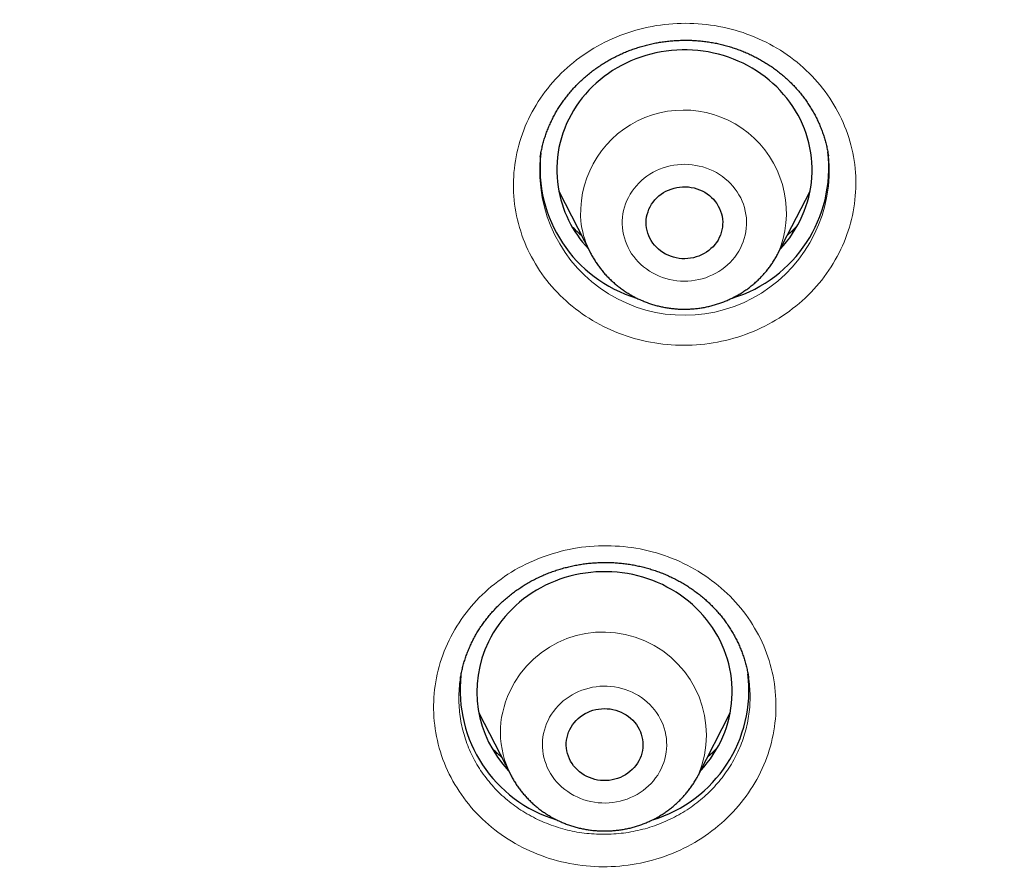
# Model space of a CAD drawing. Header units: millimetres. Extents: x 8 to 450, y 12 to 574.
# Tile 180 of 256: x 236 to 247, y 513 to 523. Entities that reach past the tile are written whole.
import ezdxf

# ---------------------------------------------------------------- set-up
doc = ezdxf.new("R2010")
doc.units = ezdxf.units.MM

msp = doc.modelspace()

# ---------------------------------------------------------------- linework, layer by layer
at = {"color": 7, "linetype": 'Continuous', "lineweight": 30}
for p, q in [((241.887, 521.782), (241.887, 521.779)), ((245.273, 521.796), (245.273, 521.799)), ((242.105, 521.381), (242.478, 520.653)), ((244.684, 520.653), (245.057, 521.381)), ((240.949, 515.647), (240.948, 515.643)), ((244.334, 515.662), (244.334, 515.665)), ((241.166, 515.249), (241.54, 514.521)), ((243.746, 514.521), (244.119, 515.249)), ((241.541, 514.52), (241.54, 514.521)), ((243.746, 514.521), (243.745, 514.519))]:
    msp.add_line(p, q, dxfattribs=at)
at = {"color": 252, "linetype": 'Continuous', "lineweight": 0}
msp.add_line((241.546, 514.508), (241.541, 514.52), dxfattribs=at)
at = {"color": 7, "linetype": 'Continuous', "lineweight": 30, "flags": 128}
for points in [[(244.708, 520.701), (244.744, 520.74), (244.782, 520.786), (244.818, 520.833), (244.852, 520.882), (244.884, 520.932), (244.913, 520.983), (244.941, 521.036), (244.966, 521.089), (244.988, 521.143), (245.009, 521.198), (245.026, 521.254), (245.042, 521.31), (245.055, 521.367), (245.065, 521.425), (245.073, 521.483), (245.078, 521.541), (245.081, 521.599), (245.081, 521.657), (245.078, 521.715), (245.073, 521.773), (245.066, 521.831), (245.056, 521.889), (245.043, 521.946), (245.028, 522.002), (245.01, 522.058), (244.99, 522.113), (244.968, 522.168), (244.943, 522.221), (244.916, 522.273), (244.886, 522.325), (244.855, 522.375), (244.821, 522.424), (244.785, 522.471), (244.747, 522.517), (244.707, 522.562), (244.665, 522.605), (244.621, 522.646), (244.576, 522.685), (244.529, 522.723), (244.48, 522.759), (244.429, 522.793), (244.378, 522.825), (244.324, 522.855), (244.27, 522.883), (244.214, 522.908), (244.158, 522.932), (244.1, 522.953), (244.041, 522.972), (243.982, 522.989), (243.922, 523.003), (243.861, 523.015), (243.8, 523.025), (243.738, 523.032), (243.677, 523.037), (243.615, 523.04), (243.553, 523.04), (243.491, 523.038), (243.429, 523.033), (243.367, 523.026), (243.306, 523.016), (243.246, 523.005), (243.185, 522.99), (243.126, 522.974), (243.067, 522.955), (243.009, 522.934), (242.953, 522.911), (242.897, 522.885), (242.842, 522.857), (242.789, 522.828), (242.737, 522.796), (242.687, 522.762), (242.638, 522.727), (242.59, 522.689), (242.544, 522.65), (242.501, 522.608), (242.458, 522.566), (242.418, 522.521), (242.38, 522.475), (242.344, 522.428), (242.31, 522.379), (242.278, 522.329), (242.249, 522.278), (242.221, 522.226), (242.196, 522.173), (242.174, 522.118), (242.153, 522.063), (242.135, 522.007), (242.12, 521.951), (242.107, 521.894), (242.097, 521.837), (242.089, 521.779), (242.084, 521.721), (242.081, 521.662), (242.081, 521.604), (242.084, 521.546), (242.089, 521.488), (242.096, 521.43), (242.096, 521.43)], [(243.135, 520.948), (243.132, 520.98), (243.131, 521.012), (243.133, 521.044), (243.137, 521.076), (243.143, 521.107), (243.153, 521.138), (243.164, 521.168), (243.178, 521.197), (243.195, 521.225), (243.213, 521.252), (243.234, 521.277), (243.256, 521.301), (243.281, 521.323), (243.307, 521.344), (243.335, 521.362), (243.364, 521.379), (243.395, 521.393), (243.426, 521.405), (243.459, 521.415), (243.492, 521.423), (243.525, 521.428), (243.559, 521.431), (243.593, 521.431), (243.627, 521.429), (243.661, 521.424), (243.694, 521.417), (243.727, 521.408), (243.759, 521.397), (243.789, 521.383), (243.819, 521.367), (243.847, 521.349), (243.874, 521.329), (243.899, 521.307), (243.922, 521.284), (243.943, 521.259), (243.962, 521.233), (243.979, 521.205), (243.994, 521.176), (244.006, 521.146), (244.016, 521.115), (244.024, 521.084), (244.028, 521.052), (244.031, 521.021), (244.03, 520.989), (244.028, 520.957), (244.022, 520.925), (244.014, 520.894), (244.004, 520.863), (243.991, 520.834), (243.976, 520.805), (243.958, 520.778), (243.939, 520.752), (243.917, 520.727), (243.893, 520.704), (243.868, 520.683), (243.841, 520.663), (243.812, 520.646), (243.783, 520.63), (243.752, 520.617), (243.72, 520.606), (243.687, 520.597), (243.653, 520.591), (243.62, 520.587), (243.586, 520.585), (243.552, 520.586), (243.518, 520.59), (243.484, 520.595), (243.451, 520.603), (243.419, 520.614), (243.388, 520.626), (243.357, 520.641), (243.329, 520.658), (243.301, 520.677), (243.275, 520.698), (243.251, 520.72), (243.229, 520.745), (243.209, 520.77), (243.191, 520.798), (243.175, 520.826), (243.161, 520.855), (243.15, 520.886), (243.142, 520.917), (243.135, 520.948)], [(243.77, 514.569), (243.773, 514.572), (243.812, 514.616), (243.85, 514.663), (243.886, 514.71), (243.92, 514.759), (243.951, 514.809), (243.98, 514.861), (244.007, 514.913), (244.032, 514.967), (244.054, 515.021), (244.074, 515.076), (244.091, 515.132), (244.106, 515.189), (244.118, 515.246), (244.128, 515.303), (244.136, 515.361), (244.14, 515.419), (244.143, 515.478), (244.142, 515.536), (244.139, 515.594), (244.134, 515.652), (244.126, 515.71), (244.115, 515.767), (244.102, 515.824), (244.087, 515.881), (244.069, 515.936), (244.048, 515.991), (244.025, 516.045), (244, 516.099), (243.972, 516.151), (243.943, 516.202), (243.911, 516.252), (243.876, 516.3), (243.84, 516.348), (243.802, 516.393), (243.761, 516.438), (243.719, 516.48), (243.675, 516.521), (243.629, 516.561), (243.582, 516.598), (243.533, 516.633), (243.482, 516.667), (243.43, 516.699), (243.376, 516.728), (243.322, 516.756), (243.266, 516.781), (243.209, 516.804), (243.151, 516.825), (243.092, 516.844), (243.033, 516.86), (242.973, 516.874), (242.912, 516.885), (242.851, 516.895), (242.789, 516.902), (242.727, 516.906), (242.665, 516.908), (242.603, 516.908), (242.541, 516.905), (242.48, 516.9), (242.418, 516.892), (242.357, 516.882), (242.296, 516.87), (242.236, 516.856), (242.177, 516.839), (242.118, 516.819), (242.061, 516.798), (242.004, 516.774), (241.949, 516.748), (241.894, 516.72), (241.841, 516.69), (241.79, 516.658), (241.739, 516.624), (241.691, 516.588), (241.643, 516.55), (241.598, 516.51), (241.555, 516.469), (241.513, 516.426), (241.473, 516.381), (241.435, 516.335), (241.399, 516.287), (241.366, 516.238), (241.334, 516.188), (241.305, 516.137), (241.278, 516.084), (241.278, 516.084)], [(242.233, 515.052), (242.249, 515.081), (242.266, 515.108), (242.286, 515.134), (242.308, 515.159), (242.331, 515.182), (242.357, 515.203), (242.384, 515.222), (242.413, 515.24), (242.442, 515.255), (242.474, 515.268), (242.506, 515.279), (242.538, 515.288), (242.572, 515.294), (242.606, 515.298), (242.64, 515.299), (242.674, 515.298), (242.708, 515.295), (242.741, 515.289), (242.774, 515.281), (242.806, 515.27), (242.837, 515.258), (242.867, 515.243), (242.896, 515.226), (242.924, 515.207), (242.949, 515.186), (242.973, 515.163), (242.996, 515.139), (243.016, 515.113), (243.034, 515.086), (243.049, 515.057), (243.063, 515.028), (243.074, 514.998), (243.082, 514.967), (243.088, 514.935), (243.092, 514.903), (243.093, 514.871), (243.091, 514.839), (243.087, 514.807), (243.08, 514.776), (243.071, 514.745), (243.059, 514.715), (243.045, 514.686), (243.028, 514.658), (243.01, 514.631), (242.989, 514.606), (242.966, 514.582), (242.941, 514.56), (242.915, 514.54), (242.887, 514.521), (242.858, 514.505), (242.828, 514.491), (242.796, 514.479), (242.764, 514.469), (242.73, 514.462), (242.697, 514.456), (242.663, 514.454), (242.629, 514.454), (242.595, 514.456), (242.561, 514.46), (242.528, 514.467), (242.495, 514.477), (242.464, 514.488), (242.433, 514.502), (242.403, 514.518), (242.375, 514.536), (242.349, 514.556), (242.324, 514.578), (242.301, 514.602), (242.279, 514.627), (242.26, 514.653), (242.244, 514.681), (242.229, 514.71), (242.217, 514.74), (242.207, 514.77), (242.2, 514.802), (242.195, 514.833), (242.193, 514.865), (242.193, 514.897), (242.196, 514.929), (242.202, 514.961), (242.21, 514.992), (242.22, 515.022), (242.233, 515.052)]]:
    msp.add_lwpolyline(points, dxfattribs=at)
at = {"color": 252, "linetype": 'Continuous', "lineweight": 0, "flags": 128}
for points in [[(244.304, 521.106), (244.296, 521.146), (244.287, 521.186), (244.274, 521.225), (244.259, 521.263), (244.242, 521.3), (244.222, 521.336), (244.201, 521.371), (244.177, 521.405), (244.151, 521.438), (244.123, 521.469), (244.093, 521.498), (244.061, 521.526), (244.027, 521.552), (243.992, 521.575), (243.956, 521.597), (243.918, 521.617), (243.879, 521.635), (243.839, 521.65), (243.798, 521.664), (243.756, 521.675), (243.714, 521.683), (243.671, 521.689), (243.628, 521.693), (243.585, 521.695), (243.542, 521.694), (243.498, 521.69), (243.456, 521.684), (243.413, 521.676), (243.371, 521.666), (243.33, 521.653), (243.29, 521.638), (243.251, 521.621), (243.213, 521.601), (243.176, 521.58), (243.141, 521.556), (243.107, 521.531), (243.075, 521.503), (243.045, 521.474), (243.016, 521.444), (242.99, 521.411), (242.965, 521.378), (242.943, 521.343), (242.923, 521.307), (242.905, 521.27), (242.89, 521.232), (242.877, 521.193), (242.867, 521.153), (242.859, 521.113), (242.854, 521.073), (242.851, 521.032), (242.851, 520.992), (242.853, 520.951), (242.858, 520.911), (242.865, 520.87), (242.875, 520.831), (242.888, 520.792), (242.903, 520.754), (242.92, 520.716), (242.939, 520.68), (242.961, 520.645), (242.985, 520.611), (243.011, 520.579), (243.039, 520.548), (243.069, 520.518), (243.101, 520.491), (243.135, 520.465), (243.17, 520.441), (243.206, 520.419), (243.244, 520.399), (243.283, 520.382), (243.323, 520.366), (243.364, 520.353), (243.406, 520.342), (243.448, 520.333), (243.491, 520.327), (243.534, 520.323), (243.577, 520.322), (243.62, 520.323), (243.663, 520.326), (243.706, 520.332), (243.749, 520.34), (243.79, 520.351), (243.832, 520.363), (243.872, 520.379), (243.911, 520.396), (243.949, 520.415), (243.986, 520.437), (244.021, 520.46), (244.055, 520.486), (244.087, 520.513), (244.117, 520.542), (244.146, 520.573), (244.172, 520.605), (244.196, 520.639), (244.219, 520.674), (244.239, 520.71), (244.256, 520.747), (244.272, 520.785), (244.284, 520.824), (244.295, 520.863), (244.303, 520.903), (244.308, 520.944), (244.311, 520.984), (244.311, 521.025), (244.309, 521.065), (244.304, 521.106)], [(243.307, 514.591), (243.324, 514.629), (243.338, 514.667), (243.35, 514.706), (243.36, 514.746), (243.367, 514.786), (243.371, 514.826), (243.373, 514.867), (243.372, 514.908), (243.369, 514.948), (243.363, 514.989), (243.355, 515.029), (243.344, 515.068), (243.331, 515.107), (243.315, 515.145), (243.297, 515.181), (243.277, 515.217), (243.254, 515.252), (243.229, 515.285), (243.202, 515.317), (243.174, 515.348), (243.143, 515.376), (243.111, 515.403), (243.076, 515.429), (243.041, 515.452), (243.004, 515.473), (242.966, 515.492), (242.926, 515.509), (242.886, 515.524), (242.845, 515.536), (242.803, 515.546), (242.76, 515.554), (242.717, 515.559), (242.674, 515.562), (242.631, 515.563), (242.588, 515.561), (242.545, 515.556), (242.502, 515.55), (242.46, 515.541), (242.418, 515.529), (242.377, 515.516), (242.337, 515.5), (242.299, 515.482), (242.261, 515.462), (242.225, 515.439), (242.19, 515.415), (242.157, 515.389), (242.125, 515.361), (242.096, 515.331), (242.068, 515.3), (242.042, 515.267), (242.019, 515.233), (241.997, 515.198), (241.978, 515.161), (241.961, 515.124), (241.947, 515.086), (241.935, 515.046), (241.926, 515.007), (241.919, 514.967), (241.914, 514.926), (241.912, 514.886), (241.913, 514.845), (241.916, 514.804), (241.922, 514.764), (241.93, 514.724), (241.941, 514.685), (241.955, 514.646), (241.97, 514.608), (241.988, 514.571), (242.009, 514.535), (242.031, 514.501), (242.056, 514.467), (242.083, 514.435), (242.112, 514.405), (242.142, 514.376), (242.175, 514.349), (242.209, 514.324), (242.244, 514.301), (242.281, 514.28), (242.32, 514.261), (242.359, 514.244), (242.399, 514.229), (242.441, 514.217), (242.483, 514.207), (242.525, 514.199), (242.568, 514.193), (242.611, 514.191), (242.655, 514.19), (242.698, 514.192), (242.741, 514.196), (242.784, 514.203), (242.826, 514.212), (242.867, 514.223), (242.908, 514.237), (242.948, 514.253), (242.987, 514.271), (243.024, 514.291), (243.06, 514.313), (243.095, 514.338), (243.128, 514.364), (243.16, 514.392), (243.19, 514.421), (243.217, 514.452), (243.243, 514.485), (243.267, 514.519), (243.288, 514.555), (243.307, 514.591)]]:
    msp.add_lwpolyline(points, dxfattribs=at)
at = {"color": 252, "linetype": 'Continuous', "lineweight": 0}
for centre, radius, start, end in [((243.57, 521.124), 1.209, 336.725, 186.4116), ((243.581, 521.622), 1.701, 174.6802, 5.8858), ((243.456, 521.156), 1.1, 188.741, 207.2156), ((242.627, 514.987), 1.212, 337.3966, 155.0074), ((242.508, 515.021), 1.089, 153.9663, 207.3019)]:
    msp.add_arc(centre, radius, start, end, dxfattribs=at)
at = {"color": 7, "linetype": 'Continuous', "lineweight": 30}
for centre, radius, start, end in [((243.48, 521.651), 1.596, 173.6527, 253.1582), ((243.682, 521.65), 1.595, 286.7323, 6.8978), ((243.453, 521.643), 1.374, 188.9159, 223.289), ((242.489, 515.498), 1.346, 154.1455, 223.6262), ((242.541, 515.519), 1.596, 173.6919, 253.1293), ((242.744, 515.518), 1.595, 286.8081, 6.8078)]:
    msp.add_arc(centre, radius, start, end, dxfattribs=at)
at = {"color": 252, "linetype": 'Continuous', "lineweight": 0}
for points, knots in [([(184.507, 521.087), (184.52, 521.864), (184.549, 523.476), (184.777, 525.915), (185.147, 528.396), (185.668, 530.852), (186.334, 533.278), (187.143, 535.665), (188.094, 538.005), (189.183, 540.291), (190.406, 542.517), (191.761, 544.674), (193.242, 546.757), (194.845, 548.759), (196.564, 550.673), (198.396, 552.493), (200.333, 554.214), (202.37, 555.83), (204.5, 557.336), (206.716, 558.728), (209.012, 560), (211.38, 561.15), (213.814, 562.173), (216.304, 563.067), (218.844, 563.827), (221.425, 564.453), (224.04, 564.942), (226.679, 565.292), (229.335, 565.502), (232, 565.573), (234.665, 565.502), (237.321, 565.292), (239.96, 564.942), (242.575, 564.453), (245.156, 563.827), (247.696, 563.067), (250.186, 562.173), (252.62, 561.15), (254.988, 560), (257.284, 558.728), (259.5, 557.336), (261.63, 555.83), (263.667, 554.214), (265.604, 552.493), (267.436, 550.673), (269.155, 548.759), (270.758, 546.757), (272.239, 544.674), (273.594, 542.517), (274.817, 540.291), (275.906, 538.005), (276.857, 535.665), (277.666, 533.278), (278.332, 530.852), (278.853, 528.396), (279.223, 525.915), (279.451, 523.476), (279.48, 521.864), (279.493, 521.087)], [0, 0, 0, 0, 0.016672, 0.034573, 0.052474, 0.070375, 0.088276, 0.106177, 0.124078, 0.141979, 0.15988, 0.177781, 0.195682, 0.213583, 0.231484, 0.249385, 0.267286, 0.285187, 0.303088, 0.320989, 0.33889, 0.356791, 0.374692, 0.392593, 0.410494, 0.428395, 0.446296, 0.464197, 0.482098, 0.499999, 0.5179, 0.535801, 0.553702, 0.571603, 0.589504, 0.607405, 0.625306, 0.643207, 0.661109, 0.67901, 0.696911, 0.714812, 0.732713, 0.750614, 0.768515, 0.786416, 0.804317, 0.822218, 0.840119, 0.85802, 0.875921, 0.893822, 0.911723, 0.929624, 0.947525, 0.965426, 0.983327, 1, 1, 1, 1]), ([(245.575, 521.74), (245.594, 521.616), (245.599, 521.493), (245.585, 521.246), (245.565, 521.122), (245.5, 520.882), (245.455, 520.766), (245.342, 520.542), (245.273, 520.434), (245.037, 520.136), (244.836, 519.966), (244.385, 519.712), (244.131, 519.626), (243.741, 519.571), (243.607, 519.565), (243.345, 519.577), (243.215, 519.595), (242.96, 519.655), (242.834, 519.697), (242.598, 519.802), (242.485, 519.865), (242.273, 520.014), (242.176, 520.097), (242, 520.279), (241.921, 520.38), (241.787, 520.593), (241.731, 520.704), (241.644, 520.937), (241.611, 521.059), (241.574, 521.304), (241.568, 521.43), (241.582, 521.677), (241.602, 521.799), (241.667, 522.04), (241.713, 522.158), (241.826, 522.38), (241.894, 522.487), (242.054, 522.687), (242.142, 522.779), (242.337, 522.944), (242.445, 523.019), (242.672, 523.147), (242.791, 523.199), (243.039, 523.283), (243.169, 523.314), (243.558, 523.368), (243.828, 523.356), (244.335, 523.236), (244.579, 523.128), (244.894, 522.908), (244.993, 522.823), (245.169, 522.64), (245.246, 522.541), (245.381, 522.328), (245.437, 522.215), (245.524, 521.983), (245.556, 521.863), (245.575, 521.74)], [0, 0, 0, 0, 0.03125, 0.03125, 0.0625, 0.0625, 0.09375, 0.09375, 0.125, 0.125, 0.1875, 0.1875, 0.25, 0.25, 0.28125, 0.28125, 0.3125, 0.3125, 0.34375, 0.34375, 0.375, 0.375, 0.40625, 0.40625, 0.4375, 0.4375, 0.46875, 0.46875, 0.5, 0.5, 0.53125, 0.53125, 0.5625, 0.5625, 0.59375, 0.59375, 0.625, 0.625, 0.65625, 0.65625, 0.6875, 0.6875, 0.71875, 0.71875, 0.75, 0.75, 0.8125, 0.8125, 0.875, 0.875, 0.90625, 0.90625, 0.9375, 0.9375, 0.96875, 0.96875, 1, 1, 1, 1]), ([(242.373, 520.858), (242.356, 520.872), (242.321, 520.902), (242.285, 520.937), (242.265, 520.958), (242.262, 520.961)], [0, 0, 0, 0, 0.434429, 0.910669, 1, 1, 1, 1]), ([(244.902, 520.965), (244.886, 520.95), (244.853, 520.917), (244.816, 520.883), (244.794, 520.865), (244.791, 520.863)], [0, 0, 0, 0, 0.449101, 0.930088, 1, 1, 1, 1]), ([(244.475, 514.552), (244.42, 514.438), (244.354, 514.332), (244.2, 514.132), (244.112, 514.037), (243.919, 513.868), (243.815, 513.793), (243.591, 513.662), (243.471, 513.607), (243.102, 513.476), (242.836, 513.434), (242.312, 513.449), (242.049, 513.506), (241.691, 513.658), (241.575, 513.72), (241.362, 513.864), (241.264, 513.944), (241.084, 514.124), (241.003, 514.223), (240.865, 514.432), (240.807, 514.542), (240.714, 514.775), (240.681, 514.894), (240.639, 515.136), (240.63, 515.261), (240.64, 515.508), (240.657, 515.63), (240.717, 515.87), (240.761, 515.989), (240.87, 516.215), (240.938, 516.324), (241.092, 516.524), (241.178, 516.617), (241.372, 516.786), (241.478, 516.863), (241.701, 516.993), (241.819, 517.047), (242.068, 517.135), (242.195, 517.167), (242.454, 517.208), (242.587, 517.216), (242.85, 517.208), (242.98, 517.193), (243.236, 517.137), (243.363, 517.097), (243.72, 516.945), (243.939, 516.798), (244.296, 516.44), (244.438, 516.225), (244.576, 515.88), (244.61, 515.759), (244.652, 515.516), (244.66, 515.393), (244.651, 515.146), (244.633, 515.022), (244.573, 514.782), (244.53, 514.666), (244.475, 514.552)], [0, 0, 0, 0, 0.03125, 0.03125, 0.0625, 0.0625, 0.09375, 0.09375, 0.125, 0.125, 0.1875, 0.1875, 0.25, 0.25, 0.28125, 0.28125, 0.3125, 0.3125, 0.34375, 0.34375, 0.375, 0.375, 0.40625, 0.40625, 0.4375, 0.4375, 0.46875, 0.46875, 0.5, 0.5, 0.53125, 0.53125, 0.5625, 0.5625, 0.59375, 0.59375, 0.625, 0.625, 0.65625, 0.65625, 0.6875, 0.6875, 0.71875, 0.71875, 0.75, 0.75, 0.8125, 0.8125, 0.875, 0.875, 0.90625, 0.90625, 0.9375, 0.9375, 0.96875, 0.96875, 1, 1, 1, 1]), ([(240.948, 515.643), (240.946, 515.635), (240.938, 515.59), (240.932, 515.506), (240.929, 515.395), (240.935, 515.286), (240.948, 515.178), (240.969, 515.072), (240.998, 514.967), (241.034, 514.864), (241.077, 514.764), (241.128, 514.667), (241.185, 514.573), (241.25, 514.484), (241.32, 514.398), (241.396, 514.317), (241.478, 514.242), (241.566, 514.171), (241.658, 514.107), (241.755, 514.048), (241.856, 513.996), (241.96, 513.95), (242.068, 513.911), (242.178, 513.878), (242.29, 513.853), (242.404, 513.835), (242.519, 513.825), (242.634, 513.821), (242.75, 513.825), (242.865, 513.836), (242.978, 513.854), (243.091, 513.88), (243.201, 513.912), (243.309, 513.952), (243.414, 513.998), (243.515, 514.05), (243.612, 514.109), (243.705, 514.174), (243.793, 514.245), (243.876, 514.321), (243.953, 514.401), (244.024, 514.487), (244.089, 514.577), (244.148, 514.671), (244.181, 514.736), (244.198, 514.768)], [0, 0, 0, 0, 0.0053288, 0.0299663, 0.0545732, 0.0781607, 0.1018289, 0.1255244, 0.1491925, 0.1727801, 0.1963691, 0.2200387, 0.2437357, 0.2674053, 0.2909943, 0.3145832, 0.3382526, 0.3619494, 0.3856188, 0.4092077, 0.4327944, 0.4564617, 0.4801564, 0.5038237, 0.5274104, 0.5509938, 0.5746577, 0.5983489, 0.6220127, 0.6455961, 0.6691758, 0.6928361, 0.7165237, 0.740184, 0.7637637, 0.787341, 0.8109988, 0.834684, 0.8583418, 0.881919, 0.9054816, 0.9291244, 0.9527946, 0.9764375, 1, 1, 1, 1]), ([(244.198, 514.768), (244.213, 514.801), (244.244, 514.868), (244.28, 514.971), (244.31, 515.075), (244.332, 515.182), (244.347, 515.289), (244.353, 515.397), (244.352, 515.505), (244.345, 515.594), (244.337, 515.646), (244.334, 515.662)], [0, 0, 0, 0, 0.118006, 0.236416, 0.354962, 0.473371, 0.591378, 0.709384, 0.827793, 0.946339, 1, 1, 1, 1]), ([(241.434, 514.728), (241.418, 514.741), (241.384, 514.77), (241.347, 514.805), (241.327, 514.827), (241.322, 514.831)], [0, 0, 0, 0, 0.402943, 0.8763035, 1, 1, 1, 1]), ([(243.965, 514.835), (243.949, 514.82), (243.917, 514.788), (243.88, 514.754), (243.858, 514.735), (243.854, 514.733)], [0, 0, 0, 0, 0.430063, 0.910561, 1, 1, 1, 1])]:
    msp.add_open_spline(points, degree=3, knots=knots, dxfattribs=at)
msp.add_open_spline([(186.501, 520.23), (186.501, 525.826), (188.87, 537.018), (198.99, 551.249), (214.135, 560.759), (232, 564.098), (249.865, 560.759), (265.01, 551.249), (275.13, 537.018), (277.499, 525.826), (277.499, 520.23)], degree=3, dxfattribs=at)
at = {"color": 7, "linetype": 'Continuous', "lineweight": 30}
for points, knots in [([(241.887, 521.782), (241.889, 521.794), (241.893, 521.825), (241.904, 521.875), (241.918, 521.932), (241.934, 521.989), (241.952, 522.045), (241.972, 522.1), (241.995, 522.154), (242.02, 522.208), (242.046, 522.261), (242.075, 522.312), (242.106, 522.363), (242.139, 522.413), (242.174, 522.462), (242.211, 522.509), (242.249, 522.555), (242.289, 522.6), (242.331, 522.643), (242.374, 522.685), (242.419, 522.725), (242.466, 522.764), (242.514, 522.802), (242.564, 522.837), (242.615, 522.871), (242.667, 522.904), (242.721, 522.934), (242.775, 522.962), (242.83, 522.989), (242.887, 523.014), (242.945, 523.037), (243.003, 523.057), (243.062, 523.076), (243.122, 523.093), (243.183, 523.108), (243.244, 523.121), (243.305, 523.132), (243.366, 523.14), (243.428, 523.147), (243.49, 523.151), (243.552, 523.153), (243.615, 523.154), (243.678, 523.152), (243.74, 523.148), (243.803, 523.141), (243.865, 523.133), (243.926, 523.123), (243.986, 523.111), (244.046, 523.096), (244.105, 523.08), (244.164, 523.061), (244.222, 523.041), (244.28, 523.018), (244.337, 522.994), (244.392, 522.967), (244.447, 522.939), (244.5, 522.909), (244.552, 522.877), (244.603, 522.844), (244.651, 522.809), (244.699, 522.772), (244.746, 522.733), (244.791, 522.693), (244.834, 522.652), (244.876, 522.609), (244.915, 522.565), (244.953, 522.519), (244.99, 522.472), (245.024, 522.424), (245.056, 522.374), (245.087, 522.324), (245.116, 522.272), (245.142, 522.22), (245.167, 522.166), (245.189, 522.112), (245.209, 522.057), (245.227, 522.002), (245.243, 521.946), (245.256, 521.889), (245.266, 521.839), (245.271, 521.808), (245.273, 521.796)], [0, 0, 0, 0, 0.008003, 0.020918, 0.033862, 0.0468117, 0.0597309, 0.072629, 0.0855118, 0.0983827, 0.1112452, 0.1241031, 0.1369604, 0.1498213, 0.1626896, 0.1755689, 0.1883802, 0.2011588, 0.2139029, 0.226643, 0.2394061, 0.2521867, 0.2649495, 0.2777296, 0.2905484, 0.3033389, 0.3160536, 0.328697, 0.3414141, 0.3541094, 0.3668137, 0.3795493, 0.3922949, 0.4049946, 0.4177359, 0.4305054, 0.4432172, 0.455812, 0.4683815, 0.4810075, 0.4937067, 0.50646, 0.519247, 0.5320468, 0.5448339, 0.5575841, 0.5702769, 0.5828925, 0.5954352, 0.6080138, 0.6206841, 0.633424, 0.6462139, 0.6590336, 0.6718623, 0.6846744, 0.6974476, 0.7101625, 0.722801, 0.7354042, 0.748148, 0.7609998, 0.7738668, 0.786657, 0.7993283, 0.8120482, 0.8248284, 0.8376203, 0.8504456, 0.8633303, 0.8761219, 0.8889827, 0.9018986, 0.9148168, 0.9276659, 0.9404545, 0.9533616, 0.9662669, 0.9791876, 0.9921436, 1, 1, 1, 1]), ([(242.372, 520.859), (242.365, 520.865), (242.343, 520.884), (242.306, 520.918), (242.277, 520.946), (242.262, 520.961), (242.262, 520.961)], [0, 0, 0, 0, 0.177551, 0.58614, 0.993913, 1, 1, 1, 1]), ([(244.903, 520.967), (244.892, 520.956), (244.867, 520.931), (244.831, 520.897), (244.804, 520.874), (244.792, 520.865)], [0, 0, 0, 0, 0.29519, 0.70653, 1, 1, 1, 1]), ([(242.478, 520.653), (242.478, 520.652), (242.486, 520.636), (242.503, 520.606), (242.53, 520.561), (242.559, 520.518), (242.589, 520.476), (242.622, 520.435), (242.656, 520.396), (242.692, 520.358), (242.73, 520.322), (242.769, 520.287), (242.81, 520.254), (242.852, 520.223), (242.896, 520.193), (242.941, 520.166), (242.987, 520.14), (243.034, 520.116), (243.083, 520.094), (243.132, 520.074), (243.182, 520.056), (243.233, 520.041), (243.285, 520.027), (243.337, 520.016), (243.389, 520.007), (243.442, 520), (243.496, 519.995), (243.549, 519.993), (243.603, 519.993), (243.656, 519.995), (243.71, 519.999), (243.763, 520.005), (243.816, 520.014), (243.868, 520.025), (243.92, 520.038), (243.971, 520.054), (244.021, 520.071), (244.071, 520.091), (244.12, 520.112), (244.167, 520.136), (244.214, 520.161), (244.259, 520.189), (244.303, 520.218), (244.346, 520.249), (244.387, 520.282), (244.427, 520.317), (244.465, 520.353), (244.501, 520.391), (244.536, 520.431), (244.569, 520.471), (244.6, 520.513), (244.629, 520.557), (244.656, 520.601), (244.674, 520.633), (244.682, 520.651), (244.683, 520.652)], [0, 0, 0, 0, 0.000781, 0.020087, 0.039408, 0.058745, 0.078099, 0.097471, 0.116861, 0.136271, 0.155699, 0.175146, 0.194612, 0.214097, 0.2336, 0.253121, 0.272659, 0.292214, 0.311784, 0.331369, 0.350967, 0.370579, 0.390202, 0.409836, 0.429479, 0.449131, 0.46879, 0.488455, 0.508124, 0.527797, 0.547471, 0.567146, 0.586821, 0.606493, 0.626162, 0.645826, 0.665484, 0.685134, 0.704776, 0.724407, 0.744027, 0.763635, 0.783229, 0.802808, 0.822371, 0.841917, 0.861445, 0.880955, 0.900445, 0.919917, 0.939368, 0.9588, 0.978212, 0.997604, 1, 1, 1, 1]), ([(240.947, 515.643), (240.948, 515.646), (240.951, 515.669), (240.959, 515.711), (240.971, 515.768), (240.986, 515.824), (241.003, 515.88), (241.022, 515.936), (241.044, 515.991), (241.067, 516.045), (241.093, 516.098), (241.12, 516.15), (241.15, 516.201), (241.182, 516.251), (241.215, 516.3), (241.251, 516.348), (241.288, 516.394), (241.327, 516.439), (241.368, 516.483), (241.41, 516.526), (241.455, 516.567), (241.5, 516.607), (241.548, 516.645), (241.597, 516.682), (241.647, 516.716), (241.698, 516.749), (241.751, 516.781), (241.805, 516.81), (241.86, 516.838), (241.916, 516.864), (241.973, 516.888), (242.031, 516.91), (242.09, 516.93), (242.149, 516.948), (242.209, 516.963), (242.269, 516.977), (242.331, 516.989), (242.392, 516.999), (242.454, 517.007), (242.516, 517.012), (242.579, 517.016), (242.641, 517.017), (242.704, 517.016), (242.766, 517.014), (242.827, 517.009), (242.889, 517.002), (242.951, 516.993), (243.012, 516.981), (243.072, 516.968), (243.133, 516.953), (243.192, 516.936), (243.251, 516.916), (243.309, 516.895), (243.365, 516.872), (243.421, 516.847), (243.475, 516.82), (243.529, 516.791), (243.582, 516.761), (243.634, 516.728), (243.684, 516.694), (243.733, 516.658), (243.781, 516.62), (243.827, 516.581), (243.871, 516.541), (243.913, 516.499), (243.953, 516.456), (243.992, 516.411), (244.03, 516.365), (244.065, 516.318), (244.099, 516.269), (244.131, 516.219), (244.161, 516.167), (244.189, 516.116), (244.215, 516.063), (244.238, 516.01), (244.259, 515.956), (244.279, 515.901), (244.296, 515.845), (244.311, 515.789), (244.323, 515.732), (244.331, 515.69), (244.335, 515.666), (244.335, 515.662)], [0, 0, 0, 0, 0.002353, 0.015227, 0.02813, 0.041048, 0.053937, 0.066841, 0.079774, 0.092672, 0.10549, 0.118262, 0.131061, 0.143909, 0.156753, 0.169526, 0.182142, 0.194942, 0.207704, 0.220459, 0.233233, 0.246017, 0.258783, 0.271522, 0.284244, 0.296955, 0.309659, 0.32236, 0.335063, 0.347773, 0.360494, 0.37323, 0.385942, 0.3986, 0.411223, 0.423844, 0.436487, 0.449161, 0.46184, 0.474525, 0.487262, 0.499987, 0.512626, 0.525193, 0.537847, 0.550478, 0.56312, 0.575795, 0.588502, 0.601146, 0.613861, 0.626617, 0.639334, 0.651927, 0.664429, 0.677045, 0.689741, 0.7025, 0.7153, 0.728122, 0.740942, 0.753735, 0.766479, 0.779155, 0.791751, 0.804364, 0.817091, 0.829895, 0.842758, 0.855659, 0.868577, 0.88149, 0.894373, 0.907207, 0.919973, 0.932688, 0.945507, 0.958448, 0.971421, 0.984343, 0.997154, 1, 1, 1, 1]), ([(241.433, 514.729), (241.428, 514.734), (241.406, 514.751), (241.371, 514.784), (241.34, 514.813), (241.324, 514.83), (241.322, 514.832)], [0, 0, 0, 0, 0.138713, 0.543147, 0.946806, 1, 1, 1, 1]), ([(243.965, 514.836), (243.956, 514.826), (243.931, 514.802), (243.894, 514.768), (243.867, 514.744), (243.855, 514.734)], [0, 0, 0, 0, 0.280215, 0.690476, 1, 1, 1, 1]), ([(241.541, 514.52), (241.545, 514.512), (241.556, 514.489), (241.578, 514.452), (241.605, 514.408), (241.635, 514.366), (241.666, 514.324), (241.7, 514.284), (241.735, 514.246), (241.772, 514.209), (241.81, 514.173), (241.85, 514.139), (241.892, 514.107), (241.935, 514.076), (241.979, 514.048), (242.024, 514.021), (242.071, 513.996), (242.119, 513.973), (242.168, 513.952), (242.217, 513.934), (242.268, 513.917), (242.319, 513.902), (242.371, 513.89), (242.424, 513.879), (242.476, 513.871), (242.53, 513.866), (242.583, 513.862), (242.637, 513.861), (242.69, 513.861), (242.744, 513.865), (242.797, 513.87), (242.85, 513.877), (242.902, 513.887), (242.955, 513.899), (243.006, 513.913), (243.057, 513.93), (243.107, 513.948), (243.156, 513.969), (243.204, 513.991), (243.252, 514.016), (243.298, 514.042), (243.342, 514.071), (243.386, 514.101), (243.428, 514.133), (243.468, 514.167), (243.507, 514.202), (243.544, 514.239), (243.58, 514.278), (243.614, 514.318), (243.646, 514.359), (243.676, 514.402), (243.704, 514.446), (243.727, 514.485), (243.739, 514.51), (243.744, 514.519)], [0, 0, 0, 0, 0.009348, 0.028686, 0.04804, 0.067411, 0.086799, 0.106205, 0.12563, 0.145073, 0.164536, 0.184018, 0.203519, 0.223038, 0.242575, 0.26213, 0.281702, 0.301289, 0.320892, 0.34051, 0.36014, 0.379783, 0.399438, 0.419102, 0.438775, 0.458456, 0.478144, 0.497837, 0.517534, 0.537233, 0.556934, 0.576635, 0.596334, 0.616031, 0.635723, 0.65541, 0.67509, 0.694762, 0.714425, 0.734077, 0.753717, 0.773344, 0.792957, 0.812554, 0.832134, 0.851698, 0.871243, 0.890769, 0.910276, 0.929763, 0.949231, 0.968678, 0.988106, 1, 1, 1, 1])]:
    msp.add_open_spline(points, degree=3, knots=knots, dxfattribs=at)

doc.saveas('drawing.dxf')
